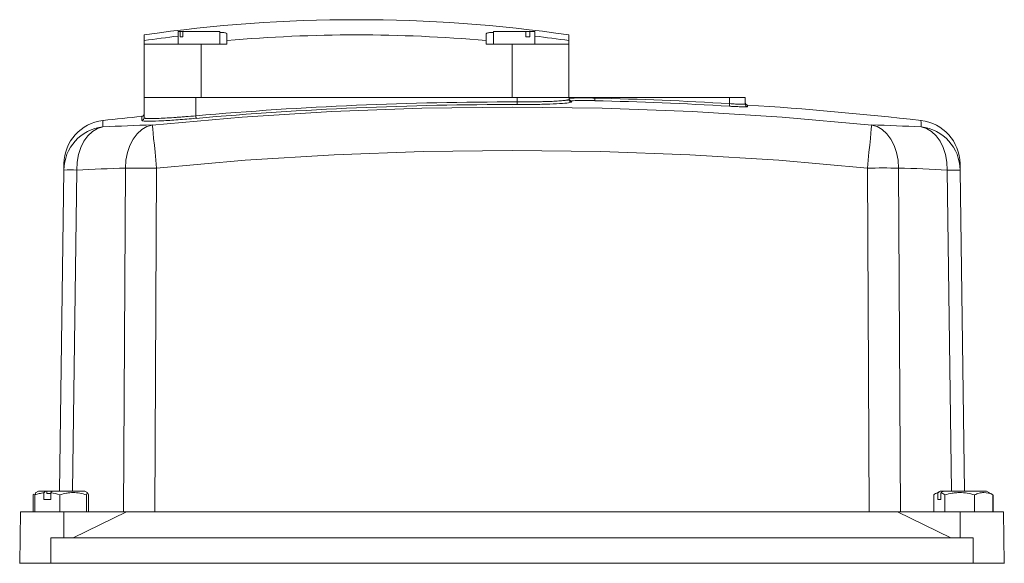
# Model space of a CAD drawing. Header units: millimetres. Extents: x 62 to 845, y 148 to 834.
# Tile 27 of 27: x 653 to 843, y 729 to 834. Entities that reach past the tile are written whole.
import ezdxf

# ---------------------------------------------------------------- set-up
doc = ezdxf.new("R2010")
doc.units = ezdxf.units.MM

msp = doc.modelspace()

# ---------------------------------------------------------------- linework, layer by layer
at = {"color": 7, "linetype": 'Continuous', "lineweight": 15}
for p, q in [((676.75, 830.13), (676.75, 831.23)), ((683.33, 831.86), (683.33, 829.46)), ((683.68, 831.86), (683.33, 831.86)), ((683.68, 830.86), (683.68, 831.86)), ((683.68, 831.86), (684.2, 831.86)), ((684.2, 830.86), (683.68, 830.86)), ((691.33, 831.86), (684.2, 831.86)), ((684.2, 831.86), (684.2, 830.86)), ((691.33, 829.46), (691.33, 831.86)), ((692.74, 831.45), (692.74, 830.13)), ((742.74, 830.13), (742.74, 831.45)), ((744.14, 831.86), (744.14, 829.46)), ((750.4, 831.86), (744.14, 831.86)), ((750.4, 830.86), (750.4, 831.86)), ((750.4, 831.86), (751.15, 831.86)), ((751.15, 830.86), (750.4, 830.86)), ((752.14, 831.86), (751.15, 831.86)), ((751.15, 831.86), (751.15, 830.86)), ((752.14, 829.46), (752.14, 831.86)), ((758.73, 831.23), (758.73, 830.13)), ((676.75, 829.46), (676.75, 830.13)), ((676.75, 829.46), (676.75, 819.16)), ((687.74, 829.46), (676.75, 829.46)), ((687.74, 829.46), (687.74, 819.16)), ((692.74, 829.46), (687.74, 829.46)), ((692.74, 830.13), (692.74, 829.46)), ((742.74, 829.46), (742.74, 830.13)), ((747.74, 829.46), (742.74, 829.46)), ((747.74, 829.46), (747.74, 819.16)), ((758.73, 829.46), (747.74, 829.46)), ((758.73, 830.13), (758.73, 829.46)), ((758.73, 829.46), (758.73, 819.16)), ((676.74, 815.2), (676.74, 819.16)), ((676.74, 819.16), (686.74, 819.16)), ((686.74, 815.61), (686.74, 819.16)), ((686.74, 819.16), (748.74, 819.16)), ((748.74, 818.28), (748.74, 819.16)), ((748.74, 819.16), (758.74, 819.16)), ((758.74, 818.77), (758.74, 819.16)), ((758.74, 819.16), (763.74, 819.16)), ((763.74, 819.03), (763.74, 819.16)), ((763.74, 819.16), (789.74, 819.16)), ((789.74, 817.95), (789.74, 819.16)), ((789.74, 819.16), (792.74, 819.16)), ((792.74, 817.85), (792.74, 819.16)), ((759.23, 818.45), (759.23, 818.27)), ((660.43, 743.16), (661.26, 805.14)), ((672.78, 739.16), (673.15, 805.51)), ((679.16, 805.51), (678.79, 739.16)), ((816.68, 739.16), (816.31, 805.51)), ((822.32, 805.51), (822.69, 739.16)), ((834.22, 805.14), (835.05, 743.16)), ((656.35, 743.16), (655.79, 742.84)), ((657.73, 743.16), (656.35, 743.16)), ((658, 743.16), (657.73, 743.16)), ((658, 743.16), (658, 742.66)), ((659.06, 743.16), (658, 743.16)), ((665.3, 743.16), (659.06, 743.16)), ((665.86, 742.84), (665.3, 743.16)), ((830.35, 743.16), (829.41, 742.62)), ((830.45, 743.16), (830.35, 743.16)), ((830.89, 743.16), (830.45, 743.16)), ((831.05, 743.16), (830.89, 743.16)), ((839.3, 743.16), (831.05, 743.16)), ((840.23, 742.63), (839.3, 743.16)), ((655.52, 742.59), (655.34, 742.41)), ((655.34, 742.41), (655.34, 739.16)), ((655.66, 742.41), (655.82, 742.78)), ((655.66, 742.41), (655.66, 739.16)), ((655.79, 742.84), (655.71, 742.79)), ((657.4, 741.56), (657.4, 742.82)), ((658.73, 741.56), (657.4, 741.56)), ((658.73, 742.66), (658, 742.66)), ((658.73, 742.82), (658.73, 741.56)), ((660.48, 742.41), (660.48, 739.16)), ((665.64, 742.41), (665.64, 739.16)), ((665.99, 742.41), (665.99, 739.16)), ((829.11, 742.41), (829.11, 739.16)), ((829.89, 741.56), (829.89, 742.82)), ((830.5, 741.56), (829.89, 741.56)), ((830.5, 742.82), (830.5, 741.56)), ((831.28, 742.41), (831.28, 739.16)), ((837, 742.41), (837, 739.16)), ((840.54, 742.41), (840.54, 739.16)), ((840.56, 742.41), (840.56, 739.16)), ((652.91, 739.16), (652.83, 734.16)), ((661.24, 739.16), (652.91, 739.16)), ((661.24, 739.16), (661.27, 734.16)), ((673.38, 739.16), (661.24, 739.16)), ((663.05, 734.16), (673.38, 739.16)), ((822.1, 739.16), (673.38, 739.16)), ((822.1, 739.16), (832.43, 734.16)), ((834.24, 739.16), (822.1, 739.16)), ((834.24, 739.16), (834.2, 734.16)), ((842.56, 739.16), (834.24, 739.16)), ((842.65, 734.16), (842.56, 739.16)), ((652.83, 734.16), (652.74, 729.26)), ((658.74, 734.16), (658.74, 729.26)), ((836.74, 734.16), (658.74, 734.16)), ((836.74, 734.16), (836.74, 729.26)), ((842.65, 734.16), (842.74, 729.26)), ((652.74, 729.26), (652.74, 729.16)), ((658.74, 729.26), (652.74, 729.26)), ((658.74, 729.26), (658.74, 729.16)), ((836.74, 729.26), (658.74, 729.26)), ((836.74, 729.26), (836.74, 729.16)), ((842.74, 729.26), (836.74, 729.26)), ((842.74, 729.26), (842.74, 729.16))]:
    msp.add_line(p, q, dxfattribs=at)
at = {"color": 8, "linetype": 'Continuous', "lineweight": 15}
for p, q in [((759.23, 818.27), (759.05, 818.22)), ((793.21, 817.68), (793.21, 817.35)), ((676.29, 814.7), (676.29, 815.51)), ((676.38, 814.67), (676.29, 814.7)), ((663.75, 805.14), (662.92, 743.16)), ((832.56, 743.16), (831.73, 805.14))]:
    msp.add_line(p, q, dxfattribs=at)
at = {"color": 7, "linetype": 'Continuous', "lineweight": 15, "flags": 128}
for points in [[(763.73, 818.53), (763.73, 818.55), (763.73, 818.58), (763.73, 818.62), (763.73, 818.69), (763.73, 818.76), (763.73, 818.85), (763.74, 818.94), (763.74, 819.03)], [(678.32, 813.83), (695.64, 815.35), (712.99, 816.43), (730.36, 817.08), (747.74, 817.3), (765.12, 817.08), (782.49, 816.43), (799.84, 815.35), (817.16, 813.83)], [(748.74, 817.78), (748.74, 817.79), (748.74, 817.83), (748.74, 817.87), (748.74, 817.94), (748.74, 818.01), (748.74, 818.09), (748.74, 818.18), (748.74, 818.28)], [(789.74, 817.95), (789.73, 817.86), (789.73, 817.77), (789.72, 817.68), (789.72, 817.61), (789.71, 817.55), (789.71, 817.5), (789.71, 817.47), (789.71, 817.46)], [(686.78, 815.12), (686.78, 815.13), (686.78, 815.16), (686.77, 815.21), (686.77, 815.27), (686.76, 815.35), (686.75, 815.43), (686.75, 815.52), (686.74, 815.61)], [(668.8, 813.45), (667.75, 813.13), (666.78, 812.55), (665.89, 811.73), (665.13, 810.69), (664.52, 809.47), (664.08, 808.11), (663.82, 806.65), (663.75, 805.14)], [(673.15, 805.51), (673.24, 807.03), (673.52, 808.49), (673.99, 809.85), (674.61, 811.07), (675.39, 812.11), (676.28, 812.93), (677.27, 813.51), (678.32, 813.83)], [(678.32, 813.83), (678.35, 813.58), (678.4, 813.04), (678.49, 812.24), (678.59, 811.2), (678.72, 809.96), (678.86, 808.57), (679.01, 807.07), (679.16, 805.51)], [(816.31, 805.51), (816.47, 807.07), (816.62, 808.57), (816.76, 809.96), (816.89, 811.2), (816.99, 812.24), (817.07, 813.04), (817.13, 813.58), (817.16, 813.83)], [(817.16, 813.83), (818.21, 813.51), (819.19, 812.93), (820.09, 812.11), (820.86, 811.07), (821.49, 809.85), (821.95, 808.49), (822.23, 807.03), (822.32, 805.51)], [(831.73, 805.14), (831.66, 806.65), (831.4, 808.11), (830.96, 809.47), (830.34, 810.69), (829.58, 811.73), (828.7, 812.55), (827.72, 813.13), (826.68, 813.45)], [(816.31, 805.51), (799.21, 807.01), (782.07, 808.08), (764.91, 808.72), (747.74, 808.93), (730.57, 808.72), (713.41, 808.08), (696.27, 807.01), (679.16, 805.51)], [(661.26, 805.14), (661.27, 805.67), (661.27, 806.06), (661.27, 806.29), (661.27, 806.37)], [(834.2, 806.37), (834.2, 806.29), (834.21, 806.06), (834.21, 805.67), (834.22, 805.14)]]:
    msp.add_lwpolyline(points, dxfattribs=at)
at = {"color": 8, "linetype": 'Continuous', "lineweight": 15, "flags": 128}
for points in [[(668.82, 814.7), (668.81, 814.62), (668.81, 814.39), (668.81, 814), (668.8, 813.45)], [(826.68, 813.45), (826.67, 814), (826.67, 814.39), (826.66, 814.62), (826.66, 814.7)]]:
    msp.add_lwpolyline(points, dxfattribs=at)
at = {"color": 7, "linetype": 'Continuous', "lineweight": 15}
for centre, radius, start, end in [((717.74, 546.29), 287.87, 90.0001, 98.1862), ((717.74, 546.29), 287.87, 81.8138, 90.0001), ((717.74, 546.29), 286.78, 96.8904, 98.2175), ((717.74, 546.29), 284.94, 84.9665, 95.0335), ((717.74, 546.29), 286.78, 81.7825, 83.1096), ((759.24, 818.95), 0.5, 180.0257, 269.0846), ((747.74, 119.16), 700.05, 86.56045, 88.69037), ((747.74, 119.16), 699.12, 89.91805, 95.00559), ((747.74, 119.16), 698.62, 89.91805, 95.00559), ((759.24, 818.77), 0.5, 180.0346, 269.0894), ((747.74, 119.16), 699.55, 86.56045, 88.69037), ((793.24, 818.18), 0.5, 180, 266.2758), ((793.24, 817.85), 0.5, 180.0146, 266.2879), ((747.74, 119.16), 700, 83.5263, 86.27581), ((747.74, 119.16), 700, 95.85838, 96.4737), ((676.24, 816), 0.5, 275.8584, 0), ((676.24, 815.2), 0.5, 275.8217, 359.9693), ((669.75, 805.02), 8.49, 96.4143, 179.1882), ((669.77, 806.25), 8.5, 96.4737, 179.231), ((687.5, 466.4), 347.56, 91.5131, 93.084), ((807.98, 466.4), 347.56, 86.916, 88.4869), ((825.7, 806.25), 8.5, 0.769, 83.5263), ((825.73, 805.02), 8.49, 0.8117, 83.5858), ((662.5, 739.09), 66.06, 88.9203, 91.0797), ((682.22, 462.22), 343.41, 91.5132, 93.0837), ((676.16, 331.19), 474.33, 89.637, 90.363), ((819.32, 331.2), 474.33, 89.637, 90.363), ((813.26, 462.22), 343.42, 86.9163, 88.4868), ((832.97, 739.09), 66.05, 88.9203, 91.0797)]:
    msp.add_arc(centre, radius, start, end, dxfattribs=at)
for points, knots in [([(691.33, 831.68), (691.53, 831.68), (692.15, 831.68), (692.63, 831.59), (692.71, 831.49), (692.74, 831.45)], [0, 0, 0, 0, 0.210237, 0.675175, 1, 1, 1, 1]), ([(742.74, 831.45), (742.81, 831.51), (742.94, 831.62), (743.54, 831.69), (744.07, 831.68), (744.14, 831.68)], [0, 0, 0, 0, 0.464165, 0.928511, 1, 1, 1, 1]), ([(758.74, 818.95), (758.76, 818.96), (758.82, 818.99), (759.43, 819.03), (760.56, 819.06), (762.05, 819.06), (763.18, 819.04), (763.74, 819.03)], [0, 0, 0, 0, 0.142224, 0.35669, 0.571091, 0.785549, 1, 1, 1, 1]), ([(748.74, 818.28), (749.4, 818.28), (750.05, 818.28), (751.02, 818.29), (751.34, 818.29), (751.97, 818.3), (752.58, 818.31), (753.17, 818.32), (753.75, 818.34), (754.03, 818.35), (754.85, 818.37), (755.35, 818.39), (756.27, 818.44), (756.7, 818.46), (757.42, 818.52), (757.73, 818.54), (758.1, 818.59), (758.21, 818.61), (758.4, 818.64), (758.48, 818.65), (758.67, 818.7), (758.74, 818.73), (758.74, 818.77)], [0, 0, 0, 0, 0.125, 0.125, 0.1875, 0.1875, 0.25, 0.3125, 0.3125, 0.375, 0.375, 0.5, 0.5, 0.625, 0.625, 0.75, 0.75, 0.8125, 0.8125, 0.875, 0.875, 1, 1, 1, 1]), ([(759.05, 818.22), (758.96, 818.18), (758.74, 818.08), (757.06, 817.95), (754.41, 817.84), (751.45, 817.78), (749.51, 817.78), (748.74, 817.78)], [0, 0, 0, 0, 0.159974, 0.390043, 0.619984, 0.849671, 1, 1, 1, 1]), ([(763.73, 818.53), (763.22, 818.54), (762.21, 818.56), (760.87, 818.56), (759.85, 818.54), (759.31, 818.49), (759.25, 818.46), (759.23, 818.45)], [0, 0, 0, 0, 0.214445, 0.428893, 0.643288, 0.857762, 1, 1, 1, 1]), ([(793.21, 817.35), (793.17, 817.34), (793.09, 817.32), (792.49, 817.33), (791.61, 817.36), (790.62, 817.4), (789.97, 817.44), (789.71, 817.46)], [0, 0, 0, 0, 0.214183, 0.42837, 0.642468, 0.856744, 1, 1, 1, 1]), ([(789.74, 817.95), (789.94, 817.94), (790.13, 817.93), (790.52, 817.9), (790.71, 817.89), (791.07, 817.87), (791.24, 817.86), (791.57, 817.85), (791.72, 817.84), (792, 817.83), (792.12, 817.83), (792.34, 817.83), (792.43, 817.83), (792.59, 817.83), (792.64, 817.83), (792.72, 817.84), (792.74, 817.85), (792.74, 817.85)], [0, 0, 0, 0, 0.125, 0.125, 0.25, 0.25, 0.375, 0.375, 0.5, 0.5, 0.625, 0.625, 0.75, 0.75, 0.875, 0.875, 1, 1, 1, 1]), ([(686.78, 815.12), (685.6, 815.02), (683.25, 814.82), (680.1, 814.63), (677.74, 814.56), (676.55, 814.58), (676.42, 814.65), (676.38, 814.67)], [0, 0, 0, 0, 0.226361, 0.452755, 0.67835, 0.90315, 1, 1, 1, 1]), ([(676.74, 815.2), (676.74, 815.16), (676.8, 815.14), (677, 815.11), (677.08, 815.1), (677.27, 815.08), (677.49, 815.07), (677.77, 815.07), (678.08, 815.07), (678.25, 815.07), (678.8, 815.08), (679.21, 815.09), (680.14, 815.13), (680.65, 815.16), (681.74, 815.22), (682.31, 815.26), (683.22, 815.32), (683.53, 815.34), (684.16, 815.39), (684.48, 815.42), (685.43, 815.5), (686.08, 815.55), (686.74, 815.61)], [0, 0, 0, 0, 0.125, 0.125, 0.1875, 0.1875, 0.25, 0.3125, 0.3125, 0.375, 0.375, 0.5, 0.5, 0.625, 0.625, 0.75, 0.75, 0.8125, 0.8125, 0.875, 0.875, 1, 1, 1, 1]), ([(655.66, 742.41), (655.94, 742.51), (656.23, 742.6), (656.81, 742.74), (657.11, 742.79), (657.4, 742.82)], [0, 0, 0, 0, 0.5, 0.5, 1, 1, 1, 1]), ([(665.64, 742.41), (664.8, 742.68), (663.94, 742.86), (662.84, 742.86), (662.62, 742.85), (662.19, 742.81), (661.97, 742.78), (661.32, 742.66), (660.9, 742.55), (660.48, 742.41)], [0, 0, 0, 0, 0.5, 0.5, 0.625, 0.625, 0.75, 0.75, 1, 1, 1, 1]), ([(665.99, 742.41), (665.93, 742.68), (665.88, 742.86), (665.8, 742.86), (665.79, 742.85), (665.76, 742.81), (665.74, 742.78), (665.7, 742.66), (665.67, 742.55), (665.64, 742.41)], [0, 0, 0, 0, 0.5, 0.5, 0.625, 0.625, 0.75, 0.75, 1, 1, 1, 1]), ([(831.28, 742.41), (831.15, 742.51), (831.02, 742.6), (830.76, 742.74), (830.63, 742.79), (830.5, 742.82)], [0, 0, 0, 0, 0.5, 0.5, 1, 1, 1, 1]), ([(837, 742.41), (836.07, 742.68), (835.12, 742.86), (833.9, 742.86), (833.66, 742.85), (833.18, 742.81), (832.94, 742.78), (832.22, 742.66), (831.75, 742.55), (831.28, 742.41)], [0, 0, 0, 0, 0.5, 0.5, 0.625, 0.625, 0.75, 0.75, 1, 1, 1, 1]), ([(840.54, 742.41), (839.97, 742.68), (839.38, 742.86), (838.63, 742.86), (838.47, 742.85), (838.17, 742.81), (838.03, 742.78), (837.58, 742.66), (837.29, 742.55), (837, 742.41)], [0, 0, 0, 0, 0.5, 0.5, 0.625, 0.625, 0.75, 0.75, 1, 1, 1, 1]), ([(840.22, 742.62), (840.23, 742.62), (840.34, 742.57), (840.45, 742.49), (840.54, 742.41)], [0, 0, 0, 0, 0.104953, 1, 1, 1, 1])]:
    msp.add_open_spline(points, degree=3, knots=knots, dxfattribs=at)
for points in [[(657.73, 743.16), (657.62, 743.05), (657.51, 742.94), (657.4, 742.82)], [(658.73, 742.82), (658.84, 742.94), (658.95, 743.05), (659.06, 743.16)], [(830.45, 743.16), (830.26, 743.05), (830.08, 742.94), (829.89, 742.82)], [(830.5, 742.82), (830.68, 742.94), (830.86, 743.05), (831.05, 743.16)], [(658.73, 742.82), (659.33, 742.76), (659.91, 742.61), (660.48, 742.41)], [(829.89, 742.82), (829.62, 742.76), (829.36, 742.61), (829.11, 742.41)]]:
    msp.add_open_spline(points, degree=3, dxfattribs=at)

doc.saveas('drawing.dxf')
